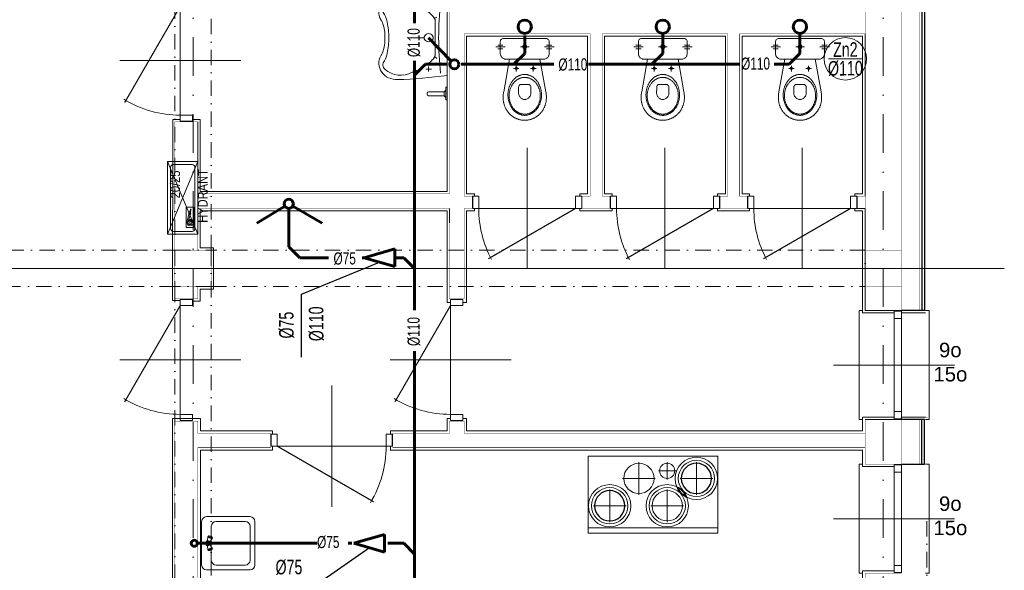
# Model space of a CAD drawing. Extents: x 4615668 to 9294084, y 16339 to 10688993.
# Tile 54 of 256: x 4721036 to 4721849, y 5340183 to 5340638. Entities that reach past the tile are written whole.
import ezdxf
from ezdxf.enums import TextEntityAlignment as Align
from ezdxf.lldxf.tags import DXFTag

# ---------------------------------------------------------------- set-up
doc = ezdxf.new("R2010")
doc.units = 0
doc.header["$MEASUREMENT"] = 0
doc.linetypes.add('DASHDOT', pattern=[25.4, 12.7, -6.35, 0, -6.35])
for name, color, linetype, lineweight in [('_InstKAN_Pion1', 41, 'Continuous', 35), ('_T_w-k_Tr_ks', 34, 'Continuous', 60), ('A PPOŻ', 1, 'Continuous', 5), ('A_widok', 8, 'Continuous', 0), ('IS_KS_piony_oznaczenia', 35, 'Continuous', 18), ('Osie', 175, 'DASHDOT', 9), ('Wymiar', 7, 'Continuous', 9), ('WYPOSAŻENIE', 223, 'Continuous', 9)]:
    doc.layers.add(name, color=color, linetype=linetype, lineweight=lineweight)
for name, color, linetype in [('IS_Grafika', 255, 'SOLID'), ('MEBLE', 41, 'Continuous'), ('MURY', 7, 'Continuous'), ('STOLARKA', 4, 'Continuous')]:
    doc.layers.add(name, color=color, linetype=linetype)
doc.styles.add('12', font='ARIALN.TTF', dxfattribs={"height": 12})
doc.styles.add('ARIAL_CE', font='arial.ttf', dxfattribs={"height": 15})
doc.styles.add('opis instalacje', font='arial.ttf', dxfattribs={"width": 0.7, "height": 12})
doc.linetypes.add('BATTING', pattern='A,0.00254,-2.54,[134,ltypeshp.shx,S=2.54,R=0,X=-2.54,Y=0],-5.08,[134,ltypeshp.shx,S=2.54,R=180,X=2.54,Y=0],-2.54', length=10.16254)
tags = doc.linetypes.add('DASH', pattern=[15, 10, -5]).pattern_tags.tags
tags[6:7] = [DXFTag(74, 4), DXFTag(75, 0), DXFTag(340, '0'), DXFTag(46, 0.0), DXFTag(50, 0.0), DXFTag(44, 0.0), DXFTag(45, 0.0)]
tags[4:5] = [DXFTag(74, 4), DXFTag(75, 0), DXFTag(340, '0'), DXFTag(46, 0.0), DXFTag(50, 0.0), DXFTag(44, 0.0), DXFTag(45, 0.0)]
tags = doc.linetypes.add('HIDDEN2', pattern=[4.7625, 3.175, -1.5875]).pattern_tags.tags
tags[6:7] = [DXFTag(74, 4), DXFTag(75, 0), DXFTag(340, '0'), DXFTag(46, 0.0), DXFTag(50, 0.0), DXFTag(44, 0.0), DXFTag(45, 0.0)]
tags[4:5] = [DXFTag(74, 4), DXFTag(75, 0), DXFTag(340, '0'), DXFTag(46, 0.0), DXFTag(50, 0.0), DXFTag(44, 0.0), DXFTag(45, 0.0)]
tags = doc.linetypes.add('SOLID', pattern=[10, 10, 0]).pattern_tags.tags
tags[6:7] = [DXFTag(74, 4), DXFTag(75, 0), DXFTag(340, '0'), DXFTag(46, 0.0), DXFTag(50, 0.0), DXFTag(44, 0.0), DXFTag(45, 0.0)]
tags[4:5] = [DXFTag(74, 4), DXFTag(75, 0), DXFTag(340, '0'), DXFTag(46, 0.0), DXFTag(50, 0.0), DXFTag(44, 0.0), DXFTag(45, 0.0)]

# ---------------------------------------------------------------- blocks, each defined once
blk = doc.blocks.new('G$C61CBF25F')
at = {"layer": 'Osie', "lineweight": 0, "ltscale": 2.5}
for p, q in [((855, 0), (855, 1880)), ((1425, 0), (1425, 1880)), ((1525, 1240), (-5, 1240))]:
    blk.add_line(p, q, dxfattribs=at)
blk = doc.blocks.new('G$CF45FC2ED')
at = {"layer": 'STOLARKA', "color": 252, "linetype": 'Continuous', "lineweight": 0}
for p, q in [((45, 100), (45, 0)), ((85, 50), (5, 50))]:
    blk.add_line(p, q, dxfattribs=at)
at = {"layer": 'STOLARKA', "color": 252, "linetype": 'Continuous', "lineweight": 0, "const_width": 1}
blk.add_lwpolyline([(5, 50), (77.06, 91.6)], dxfattribs=at)
at = {"layer": 'STOLARKA', "color": 252, "linetype": 'Continuous', "lineweight": 0}
for points in [[(5, 40), (5, 50), (0, 50), (0, 40)], [(85, 40), (85, 50), (90, 50), (90, 40)]]:
    blk.add_lwpolyline(points, close=True, dxfattribs=at)
blk.add_arc((-5, 50), 90, 0, 28.08979, dxfattribs=at)
blk = doc.blocks.new('G$C8361AC1F')
at = {"layer": 'STOLARKA', "color": 252, "linetype": 'Continuous', "lineweight": 0}
for p, q in [((50, 100), (50, 0)), ((5, 50), (95, 50))]:
    blk.add_line(p, q, dxfattribs=at)
at = {"layer": 'STOLARKA', "color": 252, "linetype": 'Continuous', "lineweight": 0, "const_width": 1}
blk.add_lwpolyline([(95, 50), (15.33, 96)], dxfattribs=at)
at = {"layer": 'STOLARKA', "color": 252, "linetype": 'Continuous', "lineweight": 0}
for points in [[(5, 40), (5, 50), (0, 50), (0, 40)], [(95, 40), (95, 50), (100, 50), (100, 40)]]:
    blk.add_lwpolyline(points, close=True, dxfattribs=at)
blk.add_arc((95, 50), 90, 148.72666, 180, dxfattribs=at)
blk = doc.blocks.new('G$C772A7A8F')
at = {"layer": 'STOLARKA', "color": 5, "lineweight": 0}
blk.add_line((100, 45), (0, 45), dxfattribs=at)
for points in [[(24, 0), (21, 0), (21, 90), (24, 90)], [(76, 0), (79, 0), (79, 90), (76, 90)]]:
    blk.add_lwpolyline(points, dxfattribs=at)
for points in [[(56, 89.5), (56, 83.5), (50, 83.5), (50, 89.5)], [(56, 83.5), (56, 6.5), (50, 6.5), (50, 83.5)], [(56, 0.5), (56, 6.5), (50, 6.5), (50, 0.5)]]:
    blk.add_lwpolyline(points, close=True, dxfattribs=at)
blk = doc.blocks.new('G$C6E969633')
at = {"layer": 'MURY', "linetype": 'DASH', "lineweight": 0}
for p, q in [((1151.68, 1433.78), (1151.68, 1433.79)), ((1211.68, 1433.78), (1211.68, 1433.79)), ((1271.68, 1433.78), (1271.68, 1433.79)), ((1331.68, 1433.78), (1331.68, 1433.79)), ((1391.68, 1433.78), (1391.68, 1433.79)), ((900.68, 1330.06), (900.61, 1330.06)), ((971.68, 1301.65), (971.68, 1301.66)), ((1031.68, 1301.65), (1031.68, 1301.66)), ((1091.68, 1301.65), (1091.68, 1301.66)), ((971.68, 1289.65), (971.68, 1289.66)), ((1031.68, 1289.65), (1031.68, 1289.66)), ((1091.68, 1289.65), (1091.68, 1289.66))]:
    blk.add_line(p, q, dxfattribs=at)
at = {"layer": 'MURY', "lineweight": 0, "ltscale": 40}
for p, q in [((1451.68, 1299.66), (1451.68, 1433.79)), ((900.61, 1361.16), (900.61, 1301.66)), ((1445.28, 1289.66), (1445.28, 1299.66)), ((1108.52, 1289.66), (1108.52, 1277.66)), ((1451.68, 1289.66), (1445.28, 1289.66)), ((1451.68, 1205.25), (1451.68, 1289.66)), ((1481.68, 1205.25), (1451.68, 1205.25)), ((1451.68, 1115.25), (1481.68, 1115.25)), ((1481.68, 1117.25), (1501.68, 1117.25))]:
    blk.add_line(p, q, dxfattribs=at)
at = {"layer": 'MURY', "lineweight": 0, "ltscale": 5}
blk.add_line((1566.68, 1240), (246.53, 1240), dxfattribs=at)
at = {"layer": 'MURY', "lineweight": 0}
blk.add_line((1481.68, 1203.25), (1501.68, 1203.25), dxfattribs=at)
at = {"layer": 'MURY', "linetype": 'DASHDOT', "lineweight": 0}
for points in [[(881.68, 1255), (911.68, 1255), (911.68, 1765), (881.68, 1765)], [(881.68, 1225), (361.68, 1225), (361.68, 1255), (881.68, 1255)], [(911.68, 1225), (1451.68, 1225), (1451.68, 1255), (911.68, 1255)], [(881.68, 655), (911.68, 655), (911.68, 1225), (881.68, 1225)]]:
    blk.add_lwpolyline(points, close=True, dxfattribs=at)
at = {"layer": 'MURY', "lineweight": 0, "ltscale": 40, "const_width": 0.3}
blk.add_lwpolyline([(1481.68, 1655.25), (1481.68, 1255), (1451.68, 1255), (1451.68, 1655.25)], close=True, dxfattribs=at)
at = {"layer": 'MURY', "lineweight": 0, "const_width": 0.2}
blk.add_lwpolyline([(1481.68, 1657.25), (1503.68, 1657.25), (1503.68, 1203.25), (1481.68, 1203.25)], dxfattribs=at)
at = {"layer": 'MURY', "lineweight": 0}
blk.add_lwpolyline([(1481.68, 1655.25, 0.2, 0.2, 0), (1496.68, 1655.25, 0.2, 0.2, 0), (1496.68, 1205.25, 0.2, 0.2, 0), (1481.68, 1205.25, 0.2, 0.2, 0)], format="xyseb", dxfattribs=at)
at = {"layer": 'MURY', "lineweight": -3, "ltscale": 40}
for points in [[(1481.68, 1655.25), (1500.68, 1655.25), (1500.68, 1205.25), (1481.68, 1205.25)], [(1481.68, 1655.25), (1498.68, 1655.25), (1498.68, 1205.25), (1481.68, 1205.25)], [(1481.68, 1078.38), (1500.68, 1078.38), (1500.68, 1115.22), (1481.68, 1115.22)], [(1481.76, 1078.38), (1498.68, 1078.38), (1498.68, 1115.22), (1481.68, 1115.22)]]:
    blk.add_lwpolyline(points, dxfattribs=at)
at = {"layer": 'MURY', "ltscale": 40, "const_width": 0.3}
for points in [[(1108.52, 1577.87), (1108.52, 1301.66), (900.61, 1301.66)], [(1451.68, 1104), (1120.52, 1104), (1120.52, 1114), (1108.52, 1114), (1108.52, 1104), (1061.68, 1104), (1061.68, 1092), (1451.68, 1092)], [(1481.68, 988.35), (1451.75, 988.35), (1451.68, 883.39), (900.68, 883.39), (900.68, 1092)]]:
    blk.add_lwpolyline(points, dxfattribs=at)
at = {"layer": 'MURY', "lineweight": 0, "ltscale": 40}
for points in [[(896.11, 1460.16), (902.61, 1460.16), (902.61, 1575.87), (1106.52, 1575.87), (1106.52, 1303.66), (902.61, 1303.66), (902.61, 1363.16), (896.11, 1363.16)], [(1129.12, 1299.66), (1129.12, 1301.66), (1122.52, 1301.66), (1122.52, 1431.79), (1222.52, 1431.79), (1222.52, 1301.66), (1216.12, 1301.66), (1216.12, 1299.66)], [(1242.92, 1299.66), (1242.92, 1301.66), (1236.52, 1301.66), (1236.52, 1431.79), (1336.32, 1431.79), (1336.32, 1301.66), (1329.92, 1301.66), (1329.92, 1299.66)], [(1356.28, 1299.66), (1356.28, 1301.66), (1350.1, 1301.66), (1350.1, 1431.79), (1449.68, 1431.79), (1449.68, 1301.66), (1443.28, 1301.66), (1443.28, 1299.66)], [(879.88, 1363.16), (879.68, 1213.5), (886.11, 1213.5)], [(886.11, 1363.16), (879.88, 1363.16)], [(896.11, 1213), (902.61, 1213), (902.61, 1222.97), (913.61, 1222.97), (913.61, 1256.98), (902.61, 1256.98), (902.61, 1287.66), (1106.52, 1287.66), (1106.52, 1212), (1109.35, 1212)], [(1119.35, 1212), (1122.52, 1212), (1122.52, 1287.66), (1129.12, 1287.66), (1129.12, 1289.66)], [(1216.12, 1289.66), (1216.12, 1287.66), (1242.92, 1287.66), (1242.92, 1289.66)], [(1329.92, 1289.66), (1329.92, 1287.66), (1356.28, 1287.66), (1356.28, 1289.66)], [(1443.28, 1289.66), (1443.28, 1287.66), (1449.68, 1287.66), (1449.68, 1203.25), (1475.68, 1203.25)], [(896.11, 1116), (879.68, 1116), (879.68, 796.59), (886.18, 796.59)], [(962.11, 1106), (902.68, 1106), (902.68, 1116), (896.11, 1116)], [(1109.35, 1116), (1106.52, 1116), (1106.52, 1106), (1059.68, 1106)], [(1475.68, 1117.25), (1449.68, 1117.25), (1449.68, 1106), (1122.52, 1106), (1122.52, 1116), (1119.35, 1116)], [(962.11, 1106), (962.11, 1103.23)], [(1059.68, 1106), (1059.68, 1103.23)], [(962.11, 1093.23), (962.11, 1090), (902.68, 1090), (902.68, 885.39), (1449.68, 885.39), (1449.68, 990.35), (1475.68, 990.35)], [(1059.68, 1093.23), (1059.68, 1090), (1449.68, 1090), (1449.68, 1076.33), (1475.7, 1076.33)]]:
    blk.add_lwpolyline(points, dxfattribs=at)
for points, const_width in [([(1451.68, 1433.79), (1348.1, 1433.79), (1348.1, 1299.66), (1354.28, 1299.66), (1354.28, 1289.66), (1331.92, 1289.66), (1331.92, 1299.66), (1338.32, 1299.66), (1338.32, 1433.79), (1234.52, 1433.79), (1234.52, 1299.66), (1240.92, 1299.66), (1240.92, 1289.66), (1218.12, 1289.66), (1218.12, 1299.66), (1224.52, 1299.66), (1224.52, 1433.79), (1120.52, 1433.79), (1120.52, 1299.66), (1127.12, 1299.66), (1127.12, 1289.66), (1120.52, 1289.66), (1120.52, 1215), (1108.52, 1215), (1108.52, 1289.66), (900.67, 1289.66), (900.67, 1289.66)], 0.3), ([(1451.68, 1299.66), (1445.28, 1299.66), (1445.28, 1289.66), (1451.68, 1289.66), (1451.68, 1289.66), (1451.68, 1289.66)], 0.3), ([(1481.68, 1078.38), (1496.68, 1078.38), (1496.68, 1115.22), (1481.68, 1115.22)], 0.2), ([(1481.68, 1076.38), (1503.68, 1076.38), (1503.68, 1117.22), (1481.68, 1117.22)], 0.1)]:
    blk.add_lwpolyline(points, dxfattribs=dict(at, const_width=const_width))
at = {"layer": 'MURY', "ltscale": 40, "const_width": 0.3}
for points in [[(900.68, 1361.16), (881.68, 1361.16), (881.68, 1255), (900.68, 1255)], [(881.68, 1225), (911.68, 1225), (911.68, 1255), (881.68, 1255)], [(1451.68, 1225), (1481.68, 1225), (1481.68, 1255), (1451.68, 1255)], [(900.68, 1215), (900.68, 1225), (881.68, 1225), (881.68, 1215)], [(1451.68, 1205.25), (1481.68, 1205.25), (1481.68, 1225), (1451.68, 1225)], [(1451.68, 1078.32), (1481.68, 1078.32), (1481.68, 1115.25), (1451.68, 1115.25)]]:
    blk.add_lwpolyline(points, close=True, dxfattribs=at)
at = {"layer": 'MURY', "ltscale": 40}
blk.add_lwpolyline([(900.68, 696.63, 0.3, 0.3, 0), (1157.18, 697, 0.3, 0.3, 0), (1157.18, 871.39, 0.3, 0.3, 0), (900.68, 871.39, 0.3, 0.3, 0), (900.68, 798, 0.3, 0.3, 0), (881.68, 798, 0.3, 0.3, 0), (881.68, 1114, 0.3, 0.3, 0), (900.68, 1114, 0.3, 0.3, 0), (900.68, 1104, 0.3, 0.3, 0), (960.68, 1104, 0.3, 0.3, 0), (960.68, 1092, 0.3, 0.3, 0), (900.68, 1092, 0.3, 0.3, 0), (900.68, 797.93, 0.3, 0, 0)], format="xyseb", dxfattribs=at)
at = {"layer": 'MURY', "lineweight": 0, "ltscale": 40}
for name, p in [('G$C61CBF25F', (41.68, 0)), ('G$C772A7A8F', (1425.68, 1115.25)), ('G$C772A7A8F', (1425.68, 988.32))]:
    blk.add_blockref(name, p, dxfattribs=at)
at = {"layer": 'MURY', "color": 251, "lineweight": 0, "ltscale": 40}
for name, p, rotation in [('G$C8361AC1F', (936.11, 1361.66), 89.99999999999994), ('G$CF45FC2ED', (1217.62, 1339.66), 180), ('G$CF45FC2ED', (1331.42, 1339.66), 180), ('G$CF45FC2ED', (1444.78, 1339.66), 180), ('G$C8361AC1F', (936.11, 1114.5), 90.00000000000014), ('G$C8361AC1F', (1159.35, 1114.5), 89.9999999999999), ('G$C8361AC1F', (1061.18, 1143.23), 180)]:
    blk.add_blockref(name, p, dxfattribs=dict(at, rotation=rotation))
at = {"layer": 'MURY', "char_height": 12, "width": 1777.5174, "attachment_point": 5, "rotation": 0.15445, "style": 'ARIAL_CE'}
for insert in [(1482.11, 1162.51), (1482.11, 1035.58)]:
    blk.add_mtext('\\pxi-10,l16.666687,t16.666687;9o\\P15o', dxfattribs=dict(at, insert=insert))
blk = doc.blocks.new('umywalka')
at = {"layer": 'WYPOSAŻENIE', "lineweight": 0}
for p, q in [((-13.14, -5.4), (-17.64, -5.4)), ((-15.39, -7.43), (-15.39, -3.37)), ((0, -62.55), (0, 0)), ((0.06, -2.7), (0, -2.7)), ((-10.09, -16.22), (-10.89, -14.85)), ((-51.46, -31.28), (-51.52, -28.24)), ((-51.46, -31.28), (-51.52, -34.31)), ((-19.14, -31.28), (-33.02, -31.28)), ((-10.09, -46.33), (-10.89, -47.7)), ((-15.39, -55.13), (-15.39, -59.18)), ((-13.14, -57.15), (-17.64, -57.15)), ((0.06, -59.85), (0, -59.85))]:
    blk.add_line(p, q, dxfattribs=at)
at = {"layer": 'WYPOSAŻENIE', "lineweight": 0, "extrusion": (0, 0, -1)}
for centre, major_axis, start_param, end_param in [((-41.5, -10.16), (15, 0), 2.665045, 4.75447), ((-38.5, -16.62), (18.12, 0), 3.92538, 5.263255), ((-58.76, -379.13), (425.33, 0), -1.528716, -1.432204), ((-47.66, -8.85), (5.54, 0), 2.405605, 3.988362), ((-31.76, -14.27), (13.12, 0), -1.360254, -1.107188), ((-47, -41.72), (47.22, 0), -1.107223, -1.025618), ((-45.88, -40.06), (45.05, 0), -1.025688, -0.942144), ((-55.42, -51.85), (61.26, 0), -0.941874, -0.842747), ((465.01, -36.23), (472.19, 0), 3.153255, 3.222171), ((-81.82, -24.19), (32.87, 0), -0.417269, -0.195158), ((-27.17, -23.33), (18.81, 0), -0.843068, -0.664024), ((-27.43, -23.51), (19.14, 0), -0.66381, -0.437397), ((-10.34, -12.95), (2.18, 0), 0.675065, 1.823026), ((-632, -31.28), (622.13, 0), -0.026897, 0.026897), ((-80.22, -28.15), (28.58, 0), -0.476547, -0.370959), ((-74.97, -26.31), (22.95, 0), -0.370899, -0.195376), ((-114.23, -33.3), (62.97, 0), -0.195334, -0.089443), ((-142.92, -33.07), (94.75, 0), -0.172238, -0.020994), ((-142.92, -29.48), (94.75, 0), 0.020994, 0.172238), ((-15.39, -31.28), (3.75, 0), 1.570796, 4.712389), ((-15.39, -31.28), (3.75, 0), 4.712389, 7.853982), ((465.01, -26.32), (472.19, 0), 3.061014, 3.12993), ((-74.97, -36.24), (22.95, 0), 0.195376, 0.370899), ((-114.23, -29.25), (62.97, 0), 0.089443, 0.195334), ((-41.5, -52.39), (15, 0), 1.528716, 3.61814), ((-80.22, -34.4), (28.58, 0), 0.370959, 0.476547), ((-81.82, -38.36), (32.87, 0), 0.195158, 0.417269), ((-27.43, -39.04), (19.14, 0), 0.437397, 0.66381), ((-10.34, -49.6), (2.18, 0), 4.460159, 5.60812), ((-47.66, -53.7), (5.54, 0), 2.294823, 3.87758), ((-45.88, -22.49), (45.05, 0), 0.942144, 1.025688), ((-55.42, -10.7), (61.26, 0), 0.842747, 0.941874), ((-27.17, -39.22), (18.81, 0), 0.664024, 0.843068), ((-38.5, -45.93), (18.12, 0), 1.01993, 2.357805), ((-58.76, 316.58), (425.33, 0), 1.432204, 1.528716), ((-31.76, -48.28), (13.12, 0), 1.107188, 1.360254), ((-47, -20.83), (47.22, 0), 1.025618, 1.107223)]:
    blk.add_ellipse(centre, major_axis=major_axis, ratio=0.9, start_param=start_param, end_param=end_param, dxfattribs=at)
blk = doc.blocks.new('Z$W@#58677476')
at = {"layer": 'WYPOSAŻENIE'}
for p, q in [((2.74, 79.01), (2.74, 1.93)), ((6.24, 79.01), (2.74, 79.01)), ((6.24, 1.93), (6.24, 79.01)), ((96.05, 78.3), (94.73, 79.61)), ((100.87, 79.61), (99.55, 78.3)), ((4.42, -0.06), (4.42, -0.06))]:
    blk.add_line(p, q, dxfattribs=at)
for points in [[(-0.76, 80.68), (-0.76, 79.56), (9.74, 79.56), (9.74, 80.68)], [(1.14, 76.92), (1.14, 78.02), (0.48, 78.02), (0.48, 76.92)], [(2.35, 71.65), (2.35, 79.56), (1.14, 79.56), (1.14, 71.65)], [(6.63, 71.65), (6.63, 79.56), (7.84, 79.56), (7.84, 71.65)], [(7.84, 76.92), (7.84, 78.02), (8.5, 78.02), (8.5, 76.92)], [(92.32, 80.73), (92.32, 79.61), (102.82, 79.61), (102.82, 80.73)]]:
    blk.add_lwpolyline(points, close=True, dxfattribs=at)
blk.add_lwpolyline([(97.8, 64.03), (97.8, 64.03, 0.414214), (99.55, 65.78), (99.55, 78.3), (96.05, 78.3), (96.05, 65.78, 0.414214)], format="xyb", close=True, dxfattribs=at)
for start, end in [(180.00056, 270.00064), (269.99993, 0.00002)]:
    blk.add_arc((4.49, 1.93), 1.75, start, end, dxfattribs=at)
at = {"layer": 'WYPOSAŻENIE', "xscale": -1, "rotation": 270}
blk.add_blockref('umywalka', (82.75, 80.73), dxfattribs=at)
blk = doc.blocks.new('A$C074B312D')
at = {"layer": 'WYPOSAŻENIE', "linetype": 'Continuous'}
for points in [[(6.41, 67.54), (41.41, 67.54), (42.02, 67.48), (42.58, 67.29), (43.07, 66.99), (43.49, 66.6), (43.8, 66.13), (44, 65.6), (44.07, 65.03), (44.07, 65.03), (44.07, 54.82), (44.04, 54.29), (43.93, 53.77), (43.76, 53.27), (43.52, 52.8), (43.23, 52.35), (42.89, 51.93), (42.5, 51.56), (42.06, 51.23), (41.59, 50.95), (41.08, 50.72), (40.54, 50.55), (39.98, 50.44), (39.39, 50.41), (8.43, 50.41), (7.86, 50.44), (7.31, 50.55), (6.78, 50.72), (6.28, 50.95), (5.8, 51.23), (5.36, 51.56), (4.97, 51.93), (4.62, 52.35), (4.32, 52.79), (4.08, 53.27), (3.9, 53.77), (3.79, 54.29), (3.75, 54.82), (3.75, 65.03), (3.82, 65.6), (4.02, 66.13), (4.34, 66.6), (4.75, 66.99), (5.24, 67.29), (5.8, 67.48), (6.41, 67.54), (6.41, 67.54)], [(1.63, 61.95), (5.94, 61.95)], [(1.63, 59.02), (5.94, 59.02)], [(23.91, 62.48), (24.58, 62.35), (25.12, 61.98), (25.49, 61.43), (25.62, 60.77), (25.49, 60.1), (25.12, 59.56), (24.58, 59.19), (23.91, 59.05), (23.24, 59.19), (22.7, 59.56), (22.33, 60.1), (22.2, 60.77), (22.33, 61.43), (22.7, 61.98), (23.24, 62.35), (23.91, 62.48)], [(41.96, 61.95), (46.27, 61.95)], [(41.96, 59.02), (46.27, 59.02)], [(6.51, 23.42), (11.31, 50.41)], [(36.51, 50.41), (41.36, 23.4)], [(16.85, 43.65), (17.26, 43.54), (17.55, 43.25), (17.66, 42.84), (17.55, 42.44), (17.26, 42.15), (16.85, 42.04), (16.45, 42.15), (16.16, 42.44), (16.05, 42.84), (16.16, 43.25), (16.45, 43.54), (16.85, 43.65)], [(30.97, 43.65), (31.37, 43.54), (31.66, 43.25), (31.77, 42.84), (31.66, 42.44), (31.37, 42.15), (30.97, 42.04), (30.56, 42.15), (30.27, 42.44), (30.16, 42.84), (30.27, 43.25), (30.56, 43.54), (30.97, 43.65)], [(23.91, 37.81), (23.44, 37.8), (22.96, 37.77), (22.5, 37.72), (22.03, 37.66), (21.58, 37.57), (21.12, 37.47), (20.68, 37.34), (20.23, 37.2), (19.8, 37.05), (19.37, 36.88), (18.94, 36.69), (18.52, 36.48), (18.11, 36.26), (17.71, 36.02), (17.31, 35.77), (16.92, 35.5), (16.54, 35.22), (16.17, 34.92), (15.81, 34.61), (15.45, 34.28), (15.1, 33.95), (14.76, 33.59), (14.44, 33.23), (14.12, 32.85), (13.81, 32.47), (13.51, 32.07), (13.22, 31.65), (12.94, 31.23), (12.68, 30.8), (12.42, 30.35), (12.18, 29.9), (11.95, 29.44), (11.73, 28.96), (11.52, 28.48), (11.32, 27.99), (11.14, 27.49), (10.97, 26.98), (10.82, 26.46), (10.67, 25.94), (10.55, 25.4), (10.43, 24.87), (10.33, 24.32), (10.25, 23.77), (10.18, 23.21), (10.12, 22.65), (10.08, 22.08), (10.06, 21.5), (10.05, 20.92), (10.05, 20.92), (10.06, 20.34), (10.08, 19.77), (10.12, 19.2), (10.18, 18.64), (10.25, 18.08), (10.33, 17.53), (10.43, 16.98), (10.55, 16.44), (10.67, 15.91), (10.82, 15.39), (10.97, 14.87), (11.14, 14.36), (11.32, 13.86), (11.52, 13.37), (11.73, 12.89), (11.95, 12.41), (12.18, 11.95), (12.42, 11.49), (12.68, 11.05), (12.94, 10.62), (13.22, 10.19), (13.51, 9.78), (13.81, 9.38), (14.12, 8.99), (14.44, 8.62), (14.76, 8.25), (15.1, 7.9), (15.45, 7.56), (15.81, 7.24), (16.17, 6.93), (16.54, 6.63), (16.92, 6.35), (17.31, 6.08), (17.71, 5.83), (18.11, 5.59), (18.52, 5.37), (18.94, 5.16), (19.37, 4.97), (19.8, 4.8), (20.23, 4.64), (20.68, 4.5), (21.12, 4.38), (21.58, 4.28), (22.03, 4.19), (22.5, 4.13), (22.96, 4.08), (23.44, 4.05), (23.91, 4.04), (23.91, 4.04), (24.39, 4.05), (24.86, 4.08), (25.32, 4.13), (25.79, 4.19), (26.25, 4.28), (26.7, 4.38), (27.15, 4.5), (27.59, 4.64), (28.02, 4.8), (28.46, 4.97), (28.88, 5.16), (29.3, 5.37), (29.71, 5.59), (30.11, 5.83), (30.51, 6.08), (30.9, 6.35), (31.28, 6.63), (31.65, 6.93), (32.02, 7.24), (32.37, 7.56), (32.72, 7.9), (33.06, 8.25), (33.39, 8.62), (33.7, 8.99), (34.01, 9.38), (34.31, 9.78), (34.6, 10.19), (34.88, 10.62), (35.14, 11.05), (35.4, 11.49), (35.64, 11.95), (35.87, 12.41), (36.09, 12.89), (36.3, 13.37), (36.5, 13.86), (36.68, 14.36), (36.85, 14.87), (37, 15.39), (37.15, 15.91), (37.28, 16.44), (37.39, 16.98), (37.49, 17.53), (37.57, 18.08), (37.65, 18.64), (37.7, 19.2), (37.74, 19.77), (37.76, 20.34), (37.77, 20.92), (37.77, 20.92), (37.76, 21.5), (37.74, 22.08), (37.7, 22.65), (37.65, 23.21), (37.57, 23.77), (37.49, 24.32), (37.39, 24.87), (37.28, 25.4), (37.15, 25.94), (37, 26.46), (36.85, 26.98), (36.68, 27.49), (36.5, 27.99), (36.3, 28.48), (36.09, 28.96), (35.87, 29.44), (35.64, 29.9), (35.4, 30.35), (35.14, 30.8), (34.88, 31.23), (34.6, 31.65), (34.31, 32.07), (34.01, 32.47), (33.7, 32.85), (33.39, 33.23), (33.06, 33.59), (32.72, 33.95), (32.37, 34.28), (32.02, 34.61), (31.65, 34.92), (31.28, 35.22), (30.9, 35.5), (30.51, 35.77), (30.11, 36.02), (29.71, 36.26), (29.3, 36.48), (28.88, 36.69), (28.46, 36.88), (28.02, 37.05), (27.59, 37.2), (27.15, 37.34), (26.7, 37.47), (26.25, 37.57), (25.79, 37.66), (25.32, 37.72), (24.86, 37.77), (24.39, 37.8), (23.91, 37.81), (23.91, 37.81)], [(23.91, 35.41), (23.43, 35.4), (22.95, 35.37), (22.48, 35.31), (22.01, 35.24), (21.55, 35.15), (21.09, 35.04), (20.64, 34.91), (20.2, 34.76), (19.76, 34.6), (19.33, 34.41), (18.91, 34.21), (18.49, 33.99), (18.08, 33.76), (17.68, 33.51), (17.29, 33.24), (16.91, 32.96), (16.54, 32.66), (16.17, 32.34), (15.82, 32.02), (15.47, 31.68), (15.14, 31.32), (14.82, 30.95), (14.5, 30.57), (14.2, 30.18), (13.91, 29.77), (13.64, 29.35), (13.37, 28.92), (13.12, 28.48), (12.88, 28.03), (12.65, 27.57), (12.44, 27.09), (12.24, 26.61), (12.05, 26.12), (11.88, 25.62), (11.73, 25.11), (11.59, 24.6), (11.46, 24.07), (11.35, 23.54), (11.26, 23), (11.18, 22.46), (11.12, 21.91), (11.07, 21.35), (11.05, 20.79), (11.04, 20.22), (11.04, 20.22), (11.05, 19.65), (11.07, 19.09), (11.12, 18.53), (11.18, 17.98), (11.26, 17.44), (11.35, 16.9), (11.46, 16.37), (11.59, 15.84), (11.73, 15.33), (11.88, 14.82), (12.05, 14.32), (12.24, 13.83), (12.44, 13.35), (12.65, 12.87), (12.88, 12.41), (13.12, 11.96), (13.37, 11.52), (13.64, 11.09), (13.91, 10.67), (14.2, 10.26), (14.5, 9.87), (14.82, 9.49), (15.14, 9.12), (15.47, 8.76), (15.82, 8.42), (16.17, 8.1), (16.54, 7.78), (16.91, 7.48), (17.29, 7.2), (17.68, 6.93), (18.08, 6.68), (18.49, 6.45), (18.91, 6.23), (19.33, 6.03), (19.76, 5.84), (20.2, 5.68), (20.64, 5.53), (21.09, 5.4), (21.55, 5.29), (22.01, 5.2), (22.48, 5.13), (22.95, 5.07), (23.43, 5.04), (23.91, 5.03), (23.91, 5.03), (24.39, 5.04), (24.87, 5.07), (25.34, 5.13), (25.81, 5.2), (26.27, 5.29), (26.73, 5.4), (27.18, 5.53), (27.62, 5.68), (28.06, 5.84), (28.49, 6.03), (28.91, 6.23), (29.33, 6.45), (29.74, 6.68), (30.14, 6.93), (30.53, 7.2), (30.91, 7.48), (31.28, 7.78), (31.65, 8.1), (32, 8.42), (32.35, 8.76), (32.68, 9.12), (33, 9.49), (33.32, 9.87), (33.62, 10.26), (33.91, 10.67), (34.19, 11.09), (34.45, 11.52), (34.7, 11.96), (34.94, 12.41), (35.17, 12.87), (35.38, 13.35), (35.58, 13.83), (35.77, 14.32), (35.94, 14.82), (36.09, 15.33), (36.24, 15.84), (36.36, 16.37), (36.47, 16.9), (36.56, 17.44), (36.64, 17.98), (36.7, 18.53), (36.75, 19.09), (36.77, 19.65), (36.78, 20.22), (36.78, 20.22), (36.77, 20.79), (36.75, 21.35), (36.7, 21.91), (36.64, 22.46), (36.56, 23), (36.47, 23.54), (36.36, 24.07), (36.24, 24.6), (36.09, 25.11), (35.94, 25.62), (35.77, 26.12), (35.58, 26.61), (35.38, 27.09), (35.17, 27.57), (34.94, 28.03), (34.7, 28.48), (34.45, 28.92), (34.19, 29.35), (33.91, 29.77), (33.62, 30.18), (33.32, 30.57), (33, 30.95), (32.68, 31.32), (32.35, 31.68), (32, 32.02), (31.65, 32.34), (31.28, 32.66), (30.91, 32.96), (30.53, 33.24), (30.14, 33.51), (29.74, 33.76), (29.33, 33.99), (28.91, 34.21), (28.49, 34.41), (28.06, 34.6), (27.62, 34.76), (27.18, 34.91), (26.73, 35.04), (26.27, 35.15), (25.81, 35.24), (25.34, 35.31), (24.87, 35.37), (24.39, 35.4), (23.91, 35.41), (23.91, 35.41)], [(23.68, 29.5), (20.97, 29.5), (20.17, 29.4), (19.6, 29.11), (19.23, 28.71), (19.01, 28.25), (18.91, 27.79), (18.88, 27.39), (18.87, 22.14), (18.91, 21.57), (19.03, 21.02), (19.22, 20.48), (19.46, 19.97), (19.77, 19.48), (20.12, 19.03), (20.51, 18.62), (20.94, 18.24), (21.4, 17.92), (21.89, 17.64), (22.38, 17.41), (22.89, 17.25), (23.4, 17.15), (23.91, 17.11), (24.41, 17.15), (24.93, 17.25), (25.43, 17.42), (25.93, 17.64), (26.42, 17.92), (26.88, 18.25), (27.31, 18.62), (27.7, 19.04), (28.05, 19.5), (28.36, 19.98), (28.6, 20.5), (28.79, 21.04), (28.91, 21.59), (28.95, 22.17), (28.95, 22.17), (28.95, 27.4), (28.92, 27.8), (28.82, 28.26), (28.6, 28.72), (28.23, 29.11), (27.66, 29.4), (26.86, 29.5), (23.68, 29.5)], [(6.02, 18.97), (6.03, 19.61), (6.06, 20.24), (6.11, 20.88), (6.18, 21.52), (6.27, 22.15), (6.38, 22.79), (6.51, 23.42)], [(23.87, 0), (23.34, 0.01), (22.82, 0.03), (22.3, 0.07), (21.78, 0.12), (21.27, 0.19), (20.77, 0.27), (20.28, 0.36), (19.78, 0.47), (19.3, 0.59), (18.82, 0.73), (18.35, 0.87), (17.88, 1.04), (17.42, 1.21), (16.97, 1.4), (16.52, 1.6), (16.08, 1.81), (15.65, 2.03), (15.23, 2.27), (14.81, 2.51), (14.4, 2.77), (14, 3.04), (13.61, 3.32), (13.22, 3.61), (12.85, 3.91), (12.48, 4.22), (12.12, 4.54), (11.77, 4.88), (11.42, 5.22), (11.09, 5.57), (10.77, 5.93), (10.45, 6.3), (10.15, 6.68), (9.85, 7.06), (9.56, 7.46), (9.29, 7.86), (9.02, 8.27), (8.77, 8.69), (8.52, 9.12), (8.29, 9.56), (8.06, 10), (7.85, 10.45), (7.64, 10.9), (7.45, 11.37), (7.27, 11.84), (7.1, 12.31), (6.95, 12.79), (6.8, 13.28), (6.67, 13.77), (6.55, 14.27), (6.44, 14.78), (6.34, 15.28), (6.25, 15.8), (6.18, 16.32), (6.12, 16.84), (6.08, 17.37), (6.04, 17.9), (6.02, 18.43), (6.02, 18.97)], [(41.8, 18.97), (41.8, 18.43), (41.78, 17.9), (41.74, 17.37), (41.7, 16.84), (41.64, 16.32), (41.56, 15.8), (41.48, 15.28), (41.38, 14.78), (41.27, 14.27), (41.15, 13.77), (41.01, 13.28), (40.86, 12.79), (40.71, 12.31), (40.54, 11.84), (40.35, 11.37), (40.16, 10.9), (39.96, 10.45), (39.74, 10), (39.51, 9.56), (39.28, 9.12), (39.03, 8.69), (38.77, 8.27), (38.5, 7.86), (38.23, 7.46), (37.94, 7.06), (37.64, 6.68), (37.33, 6.3), (37.01, 5.93), (36.69, 5.57), (36.35, 5.22), (36.01, 4.88), (35.65, 4.54), (35.29, 4.22), (34.92, 3.91), (34.54, 3.61), (34.16, 3.32), (33.76, 3.04), (33.36, 2.77), (32.95, 2.51), (32.53, 2.27), (32.1, 2.03), (31.67, 1.81), (31.23, 1.6), (30.78, 1.4), (30.33, 1.21), (29.86, 1.04), (29.4, 0.87), (28.92, 0.73), (28.44, 0.59), (27.96, 0.47), (27.46, 0.36), (26.97, 0.27), (26.46, 0.19), (25.95, 0.12), (25.44, 0.07), (24.92, 0.03), (24.4, 0.01), (23.87, 0)], [(41.36, 23.4), (41.47, 22.77), (41.57, 22.14), (41.65, 21.5), (41.72, 20.87), (41.77, 20.23), (41.79, 19.6), (41.8, 18.97)]]:
    blk.add_lwpolyline(points, dxfattribs=at)
at = {"layer": 'WYPOSAŻENIE', "linetype": 'DASHDOT'}
for points in [[(0, 60.5), (7.82, 60.5)], [(20.33, 60.77), (27.5, 60.77)], [(23.91, 64.37), (23.91, 57.16)], [(40.32, 60.5), (48.15, 60.5)], [(14.57, 42.84), (19.15, 42.84)], [(16.85, 45), (16.85, 40.36)], [(28.68, 42.84), (33.27, 42.84)], [(30.97, 45), (30.97, 40.36)]]:
    blk.add_lwpolyline(points, dxfattribs=at)
blk = doc.blocks.new('SINK_1BOWL_65_10')
at = {"color": 0, "linetype": 'Continuous'}
for p, q in [((50, 55), (5, 55)), ((0, 50), (0, 5)), ((45, 45), (10, 45)), ((20.1, 48), (20, 47.7)), ((20, 47.7), (20, 47.2)), ((20, 47.2), (20.1, 46.6)), ((20.4, 48.6), (20.1, 48)), ((20.3, 48.1), (20.1, 48)), ((20.1, 46.6), (20.2, 46)), ((20.2, 46), (20.4, 45.5)), ((20.5, 48.1), (20.3, 48.1)), ((20.6, 48.7), (20.4, 48.6)), ((20.4, 45.5), (20.6, 44.9)), ((20.7, 47.9), (20.5, 48.1)), ((24.5, 48.8), (20.6, 48.7)), ((20.9, 48.7), (20.6, 48.7)), ((20.6, 44.9), (20.9, 44.5)), ((21, 47.5), (20.7, 47.9)), ((21.2, 48.4), (20.9, 48.7)), ((20.9, 44.5), (21.1, 44.3)), ((21.2, 47), (21, 47.5)), ((21.1, 44.3), (21.3, 44.3)), ((21.6, 44), (21.1, 44.3)), ((21.5, 47.9), (21.2, 48.4)), ((21.4, 46.4), (21.2, 47)), ((21.3, 44.3), (21.5, 44.4)), ((21.5, 45.8), (21.4, 46.4)), ((21.8, 47.3), (21.5, 47.9)), ((21.6, 45.2), (21.5, 45.8)), ((21.5, 44.4), (21.6, 44.7)), ((21.6, 44.7), (21.6, 45.2)), ((21.6, 44), (21.9, 43.9)), ((22, 46.5), (21.8, 47.3)), ((25.3, 45.9), (21.9, 43.9)), ((21.9, 43.9), (22.1, 44.1)), ((22.2, 45.8), (22, 46.5)), ((22.1, 44.1), (22.2, 44.5)), ((22.2, 45.1), (22.2, 45.8)), ((22.2, 44.5), (22.2, 45.1)), ((24.7, 48.7), (24.5, 48.8)), ((24.9, 48.6), (24.7, 48.7)), ((25.2, 49.6), (24.8, 48.9)), ((24.8, 48.9), (24.8, 48.6)), ((25.6, 48.7), (24.9, 48.5)), ((25.1, 48.3), (24.9, 48.6)), ((25.2, 47.9), (25.1, 48.3)), ((25.9, 50.3), (25.2, 49.6)), ((25.4, 47.4), (25.2, 47.9)), ((25.3, 45.9), (25.4, 46)), ((25.5, 47), (25.4, 47.4)), ((25.4, 46), (25.5, 46.2)), ((25.5, 46.6), (25.5, 47)), ((25.5, 46.2), (25.5, 46.6)), ((26.2, 46.4), (25.5, 46.2)), ((25.5, 46.1), (25.9, 45.7)), ((26.6, 50.7), (25.9, 50.3)), ((25.9, 45.7), (26.6, 45.3)), ((26.3, 48.9), (26, 48)), ((26, 48), (26.3, 47.1)), ((27, 49.4), (26.3, 48.9)), ((26.3, 47.1), (26.6, 46.9)), ((26.7, 48.6), (26.5, 48)), ((26.5, 48), (26.6, 47.5)), ((27.5, 50.8), (26.6, 50.7)), ((26.8, 48.5), (26.6, 48)), ((26.6, 48), (26.6, 28)), ((26.6, 45.3), (26.6, 45.3)), ((27.2, 49), (26.7, 48.6)), ((27.2, 48.8), (26.8, 48.5)), ((28, 49.4), (27, 49.4)), ((27.8, 49), (27.2, 49)), ((27.8, 48.8), (27.2, 48.8)), ((28.4, 50.7), (27.5, 50.8)), ((28.3, 48.6), (27.8, 49)), ((28.2, 48.5), (27.8, 48.8)), ((28.7, 48.9), (28, 49.4)), ((28.3, 48), (28.2, 48.5)), ((28.5, 48), (28.3, 48.6)), ((29.1, 50.3), (28.4, 50.7)), ((28.3, 47.5), (28.5, 48)), ((28.3, 48), (28.3, 28)), ((28.3, 46.9), (28.7, 47.1)), ((28.4, 45.3), (29.1, 45.7)), ((28.3, 45.3), (28.4, 45.3)), ((29, 48), (28.7, 48.9)), ((28.7, 47.1), (29, 48)), ((28.8, 46.4), (29.5, 46.2)), ((29.8, 49.6), (29.1, 50.3)), ((29.1, 45.7), (29.5, 46.1)), ((29.4, 48.7), (30.1, 48.5)), ((29.6, 47.4), (29.5, 47)), ((29.5, 47), (29.5, 46.6)), ((29.5, 46.6), (29.5, 46.2)), ((29.5, 46.2), (29.6, 46)), ((29.8, 47.9), (29.6, 47.4)), ((29.6, 46), (29.7, 45.9)), ((29.7, 45.9), (33.1, 43.9)), ((30.2, 48.9), (29.8, 49.6)), ((29.9, 48.3), (29.8, 47.9)), ((30.1, 48.6), (29.9, 48.3)), ((30.3, 48.7), (30.1, 48.6)), ((30.2, 48.6), (30.2, 48.9)), ((30.5, 48.8), (30.3, 48.7)), ((30.5, 48.8), (34.4, 48.7)), ((33, 46.5), (32.8, 45.8)), ((32.8, 45.8), (32.8, 45.1)), ((32.8, 45.1), (32.8, 44.5)), ((32.8, 44.5), (32.9, 44.1)), ((32.9, 44.1), (33.1, 43.9)), ((33.2, 47.3), (33, 46.5)), ((33.1, 43.9), (33.4, 44)), ((33.5, 47.9), (33.2, 47.3)), ((33.5, 45.8), (33.4, 45.2)), ((33.4, 45.2), (33.4, 44.7)), ((33.4, 44.7), (33.5, 44.4)), ((33.4, 44), (33.9, 44.3)), ((33.8, 48.4), (33.5, 47.9)), ((33.6, 46.4), (33.5, 45.8)), ((33.5, 44.4), (33.7, 44.3)), ((33.8, 47), (33.6, 46.4)), ((33.7, 44.3), (33.9, 44.3)), ((34.1, 48.7), (33.8, 48.4)), ((34, 47.5), (33.8, 47)), ((33.9, 44.3), (34.1, 44.5)), ((34.3, 47.9), (34, 47.5)), ((34.4, 48.7), (34.1, 48.7)), ((34.1, 44.5), (34.4, 44.9)), ((34.5, 48.1), (34.3, 47.9)), ((34.6, 48.6), (34.4, 48.7)), ((34.4, 44.9), (34.6, 45.5)), ((34.7, 48.1), (34.5, 48.1)), ((34.6, 48.6), (34.9, 48)), ((34.6, 45.5), (34.8, 46)), ((34.9, 48), (34.7, 48.1)), ((34.8, 46), (34.9, 46.6)), ((35, 47.7), (34.9, 48)), ((34.9, 46.6), (35, 47.2)), ((35, 47.2), (35, 47.7)), ((55, 5), (55, 50)), ((5, 40), (5, 10)), ((50, 10), (50, 40)), ((26.5, 28), (26.6, 28.6)), ((26.6, 27.4), (26.5, 28)), ((26.8, 27.5), (26.6, 28)), ((27.2, 27.1), (26.6, 27.4)), ((26.6, 27.4), (26.8, 27)), ((27.2, 27.2), (26.8, 27.5)), ((27.2, 26.7), (26.8, 27)), ((27.8, 27.2), (27.2, 27.2)), ((27.8, 27.1), (27.2, 27.1)), ((27.8, 26.7), (27.2, 26.7)), ((28.2, 27.5), (27.8, 27.2)), ((28.3, 27.4), (27.8, 27.1)), ((28.2, 27), (27.8, 26.7)), ((28.3, 28), (28.2, 27.5)), ((28.3, 27.4), (28.2, 27)), ((28.6, 28), (28.3, 27.4)), ((28.3, 28.6), (28.6, 28)), ((5, 0), (50, 0)), ((5, 0), (5, 0)), ((10, 5), (45, 5)), ((10, 5), (10, 5))]:
    blk.add_line(p, q, dxfattribs=at)
for centre, start, end in [((5, 50), 90, 180), ((50, 50), 0, 90), ((10, 40), 90, 180), ((45, 40), 0, 90), ((5, 5), 180, 270), ((10, 10), 180, 270), ((45, 10), 270, 0), ((50, 5), 270, 0)]:
    blk.add_arc(centre, 5, start, end, dxfattribs=at)
blk = doc.blocks.new('G$CFC3014FB')
at = {"layer": 'WYPOSAŻENIE'}
for p, q in [((320.45, 452.11), (427.45, 452.11)), ((320.45, 388.41), (320.45, 452.11)), ((427.45, 452.11), (427.45, 388.41)), ((427.45, 392.91), (320.45, 392.91)), ((427.45, 388.41), (320.45, 388.41))]:
    blk.add_line(p, q, dxfattribs=at)
at = {"layer": 'WYPOSAŻENIE', "ltscale": 5}
for p, q in [((362.25, 447.21), (362.25, 420.21)), ((392.9, 440.01), (378.4, 440.01)), ((385.65, 432.76), (385.65, 447.26)), ((409.75, 447.21), (409.75, 420.21)), ((348.75, 433.71), (375.75, 433.71)), ((396.25, 433.71), (423.25, 433.71)), ((338.15, 424.61), (338.15, 397.61)), ((385.65, 424.61), (385.65, 397.61)), ((324.65, 411.11), (351.65, 411.11)), ((372.15, 411.11), (399.15, 411.11))]:
    blk.add_line(p, q, dxfattribs=at)
at = {"layer": 'WYPOSAŻENIE', "linetype": 'Continuous', "lineweight": -3, "extrusion": (2.22045e-16, 1, -8.50113e-32)}
for p, q in [((393.75, 426.62), (393.75, 426.62)), ((401.65, 418.2), (401.65, 418.2))]:
    blk.add_line(p, q, dxfattribs=at)
at = {"layer": 'WYPOSAŻENIE', "linetype": 'HIDDEN2', "lineweight": -3, "extrusion": (2.22045e-16, 1, -8.50113e-32)}
for p, q in [((393.75, 426.62), (393.75, 426.62)), ((401.65, 418.2), (401.65, 418.2))]:
    blk.add_line(p, q, dxfattribs=at)
at = {"layer": 'WYPOSAŻENIE', "linetype": 'BATTING', "lineweight": 0, "ltscale": 0.2}
for centre in [(409.75, 433.71), (338.15, 411.11), (385.65, 411.11)]:
    blk.add_circle(centre, 15, dxfattribs=at)
at = {"layer": 'WYPOSAŻENIE'}
for centre, radius in [((362.25, 433.71), 12.5), ((385.65, 440.01), 6.25), ((409.75, 433.71), 12.5), ((338.15, 411.11), 12.5), ((385.65, 411.11), 12.5)]:
    blk.add_circle(centre, radius, dxfattribs=at)
at = {"layer": 'WYPOSAŻENIE', "linetype": 'ByBlock', "lineweight": -2}
for centre in [(409.75, 433.71), (409.75, 433.71), (338.15, 411.11), (338.15, 411.11), (385.65, 411.11), (385.65, 411.11)]:
    blk.add_ellipse(centre, major_axis=(0, 17.5), ratio=1, start_param=-1.570796, end_param=4.712389, dxfattribs=at)
at = {"layer": 'WYPOSAŻENIE', "linetype": 'Continuous', "lineweight": -3, "extrusion": (6.12323e-17, -2.22045e-16, -1)}
for centre, major_axis, start_param, end_param in [((409.75, 433.71), (0, 12.5), -1.570796, 4.712389), ((338.15, 411.11), (0, 12.5), -1.570796, 4.712389), ((385.65, 411.11), (-17.5, 0), 2.051964, 2.724643), ((409.75, 433.71), (-17.5, 0), -1.089629, -0.41695)]:
    blk.add_ellipse(centre, major_axis=major_axis, ratio=1, start_param=start_param, end_param=end_param, dxfattribs=at)
at = {"layer": 'WYPOSAŻENIE', "linetype": 'Continuous', "lineweight": -2}
for centre in [(409.75, 433.71), (338.15, 411.11), (385.65, 411.11)]:
    blk.add_ellipse(centre, major_axis=(0, 12.5), ratio=1, start_param=-1.570796, end_param=4.712389, dxfattribs=at)
at = {"layer": 'WYPOSAŻENIE', "linetype": 'Continuous', "lineweight": -3}
for centre, start_param, end_param in [((409.75, 433.71), 3.558542, 4.231222), ((385.65, 411.11), 0.41695, 1.089629)]:
    blk.add_ellipse(centre, major_axis=(17.5, 0), ratio=1, start_param=start_param, end_param=end_param, dxfattribs=at)
at = {"layer": 'WYPOSAŻENIE', "linetype": 'HIDDEN2', "lineweight": -3, "extrusion": (6.12323e-17, -2.22045e-16, -1)}
for centre, start_param, end_param in [((409.75, 433.71), -1.089462, -0.417034), ((385.65, 411.11), 2.052131, 2.724558)]:
    blk.add_ellipse(centre, major_axis=(-17.5, 0), ratio=1, start_param=start_param, end_param=end_param, dxfattribs=at)
at = {"layer": 'WYPOSAŻENIE', "linetype": 'HIDDEN2', "lineweight": -3}
for centre, start_param, end_param in [((385.65, 411.11), 0.417034, 1.089462), ((409.75, 433.71), 3.558627, 4.231054)]:
    blk.add_ellipse(centre, major_axis=(17.5, 0), ratio=1, start_param=start_param, end_param=end_param, dxfattribs=at)
at = {"layer": 'A_widok', "linetype": 'Continuous', "lineweight": 0, "rotation": 270}
blk.add_blockref('Z$W@#58677476', (123.23, 849.17), dxfattribs=at)
at = {"layer": 'MEBLE', "linetype": 'Continuous', "lineweight": 0}
for p in [(244.05, 729.54), (358.05, 729.54), (471.41, 729.54)]:
    blk.add_blockref('A$C074B312D', p, dxfattribs=at)
at = {"layer": 'WYPOSAŻENIE', "ltscale": 40, "xscale": 0.8, "yscale": 0.8, "zscale": 0.8, "rotation": 90}
blk.add_blockref('SINK_1BOWL_65_10', (45.09, 358.16), dxfattribs=at)
blk = doc.blocks.new('G$CFDD6B8A7')
at = {"color": 1}
for p, q in [((60, 33), (0, 8)), ((60, 8), (0, 33)), ((9.88, 17.06), (16.4, 15.36)), ((9.65, 16.19), (16.17, 14.49)), ((16.4, 15.36), (16.17, 14.49)), ((16.17, 14.49), (16.46, 14.26)), ((16.4, 15.36), (16.76, 15.43)), ((16.76, 15.43), (16.46, 14.26)), ((16.46, 14.26), (16.75, 14.18)), ((17.13, 15.64), (16.67, 13.9)), ((16.67, 13.9), (17.05, 13.8)), ((16.76, 15.43), (17.05, 15.35)), ((17.5, 15.54), (17.05, 13.8)), ((17.12, 14.08), (20.4, 13.71)), ((17.13, 15.64), (17.5, 15.54)), ((17.43, 15.26), (20.47, 13.98)), ((20.4, 13.71), (20.77, 13.61)), ((20.47, 13.98), (20.84, 13.89)), ((20.84, 13.89), (20.77, 13.61))]:
    blk.add_line(p, q, dxfattribs=at)
for points in [[(0, 8), (60, 8), (60, 33), (0, 33)], [(5.59, 17.55), (22.32, 17.55), (22.32, 11.32), (5.59, 11.32)]]:
    blk.add_lwpolyline(points, close=True, dxfattribs=at)
blk.add_lwpolyline([(4.8, 10.4), (55.2, 10.4, 0.414214), (57.6, 12.8), (57.6, 28.2, 0.414214), (55.2, 30.6), (4.8, 30.6, 0.414214), (2.4, 28.2), (2.4, 12.8, 0.414214)], format="xyb", close=True, dxfattribs=at)
for radius in [1.72, 0.822]:
    blk.add_circle((9.65, 14.47), radius, dxfattribs=at)
blk.add_arc((9.65, 14.45), 2.62, 84.98786, 25.36144, dxfattribs=at)
at = {"color": 1, "char_height": 8, "width": 34.7818, "attachment_point": 1, "style": '12'}
for s, insert in [(' \\P20/25', (29.65, 44.09)), ('HYDRANT ', (9.49, 8))]:
    blk.add_mtext(s, dxfattribs=dict(at, insert=insert))
blk = doc.blocks.new('G$CDFACDE93')
at = {"layer": '_T_w-k_Tr_ks'}
for p, q in [((1277.93, 925.6), (1277.93, 1007.01)), ((1289.45, 913.64), (1308.14, 894.39)), ((1368.84, 915.34), (1368.84, 900.7)), ((1482.84, 917.25), (1482.84, 900.7)), ((1596.21, 917.25), (1596.21, 900.7)), ((1359.84, 891.7), (1368.84, 900.7)), ((1473.84, 891.7), (1482.84, 900.7)), ((1587.21, 891.7), (1596.21, 900.7)), ((1277.93, 688.51), (1277.93, 894.43)), ((1277.93, 882.7), (1286.93, 891.7)), ((1286.93, 891.7), (1304.84, 891.7)), ((1316.25, 891.7), (1392.99, 891.7)), ((1421.65, 891.7), (1546.42, 891.7)), ((1574.88, 891.7), (1587.21, 891.7)), ((1147.55, 760.56), (1170.81, 774.53)), ((1177.26, 774.57), (1201.56, 760.36)), ((1174.02, 771.99), (1174.02, 740.94)), ((1183.02, 731.94), (1174.02, 740.94)), ((1183.02, 731.94), (1206.93, 731.94)), ((1234.48, 731.94), (1236.15, 731.94)), ((1261.47, 739.19), (1236.15, 731.94)), ((1261.47, 724.7), (1236.15, 731.94)), ((1261.47, 731.94), (1261.47, 739.19)), ((1261.47, 731.94), (1268.93, 731.94)), ((1261.47, 731.94), (1261.47, 724.7)), ((1268.93, 731.94), (1277.93, 722.94)), ((1277.93, 461.71), (1277.93, 654.89)), ((1099, 496.11), (1197.34, 496.11)), ((1223.05, 496.11), (1226.19, 496.11)), ((1253.19, 503.35), (1227.86, 496.11)), ((1253.19, 488.87), (1227.86, 496.11)), ((1253.19, 496.11), (1253.19, 503.35)), ((1253.19, 496.11), (1253.19, 488.87)), ((1255.93, 496.11), (1268.93, 496.11)), ((1268.93, 496.11), (1277.93, 487.11))]:
    blk.add_line(p, q, dxfattribs=at)
for centre, radius in [((1368.84, 922.75), 5.5), ((1482.84, 922.75), 5.5), ((1596.21, 922.75), 5.5), ((1310.75, 891.7), 3.75), ((1174.02, 776.46), 3.75), ((1095.93, 496.11), 2.5)]:
    blk.add_circle(centre, radius, dxfattribs=at)
at = {"layer": 'IS_Grafika', "color": 4}
for p, q in [((1184.44, 701.77), (1248.81, 728.32)), ((1184.44, 649.71), (1184.44, 701.77)), ((1199.62, 463.98), (1240.53, 492.49))]:
    blk.add_line(p, q, dxfattribs=at)
at = {"layer": 'IS_KS_piony_oznaczenia', "lineweight": 13, "ltscale": 20}
blk.add_line((1647.71, 896.21), (1619.71, 896.21), dxfattribs=at)
blk.add_circle((1633.71, 896.21), 17.5, dxfattribs=at)
at = {"layer": '_InstKAN_Pion1', "linetype": 'Continuous', "style": 'opis instalacje', "width": 0.7}
for s, height, rotation, p in [('%%C110', 10, 90.36931, (1277.16, 909.6)), ('Zn2', 12, 0.36931, (1633.71, 903.96)), ('%%C110', 10, 0.36931, (1408.64, 891.6)), ('%%C110', 10, 0.36931, (1559.51, 892.3)), ('%%C110', 12, 0.36931, (1633.71, 888.46)), ('%%C75', 10, 0.36931, (1220.17, 731.36)), ('%%C75', 12, 90.36931, (1171.94, 676.27)), ('%%C110', 12, 90.36931, (1196.58, 677.33)), ('%%C110', 10, 90.36931, (1277.06, 670.98)), ('%%C75', 10, 0.36931, (1206.59, 497.14)), ('%%C75', 12, 0.36931, (1174.12, 476.48))]:
    blk.add_text(s, height=height, rotation=rotation, dxfattribs=at).set_placement(p, align=Align.MIDDLE)

msp = doc.modelspace()

# ---------------------------------------------------------------- linework, layer by layer
at = {"layer": 'Wymiar', "linetype": 'DASHDOT', "lineweight": 0}
msp.add_line((4721785.54, 5340223.92), (4721785.54, 5340147.52), dxfattribs=at)

# ---------------------------------------------------------------- block references
at = {"layer": 'A PPOŻ', "rotation": 90}
msp.add_blockref('G$CFDD6B8A7', (4721191.35, 5340460.83), dxfattribs=at)
at = {"layer": 'Wymiar', "lineweight": 0, "ltscale": 40}
for name, p in [('G$C6E969633', (4720282.74, 5339192.56)), ('G$CFC3014FB', (4721185.36, 5339825.45))]:
    msp.add_blockref(name, p, dxfattribs=at)
at = {"layer": 'Wymiar', "color": 1, "lineweight": 0, "ltscale": 40}
msp.add_blockref('G$CDFACDE93', (4720084.43, 5339709.51), dxfattribs=at)

doc.saveas('drawing.dxf')
